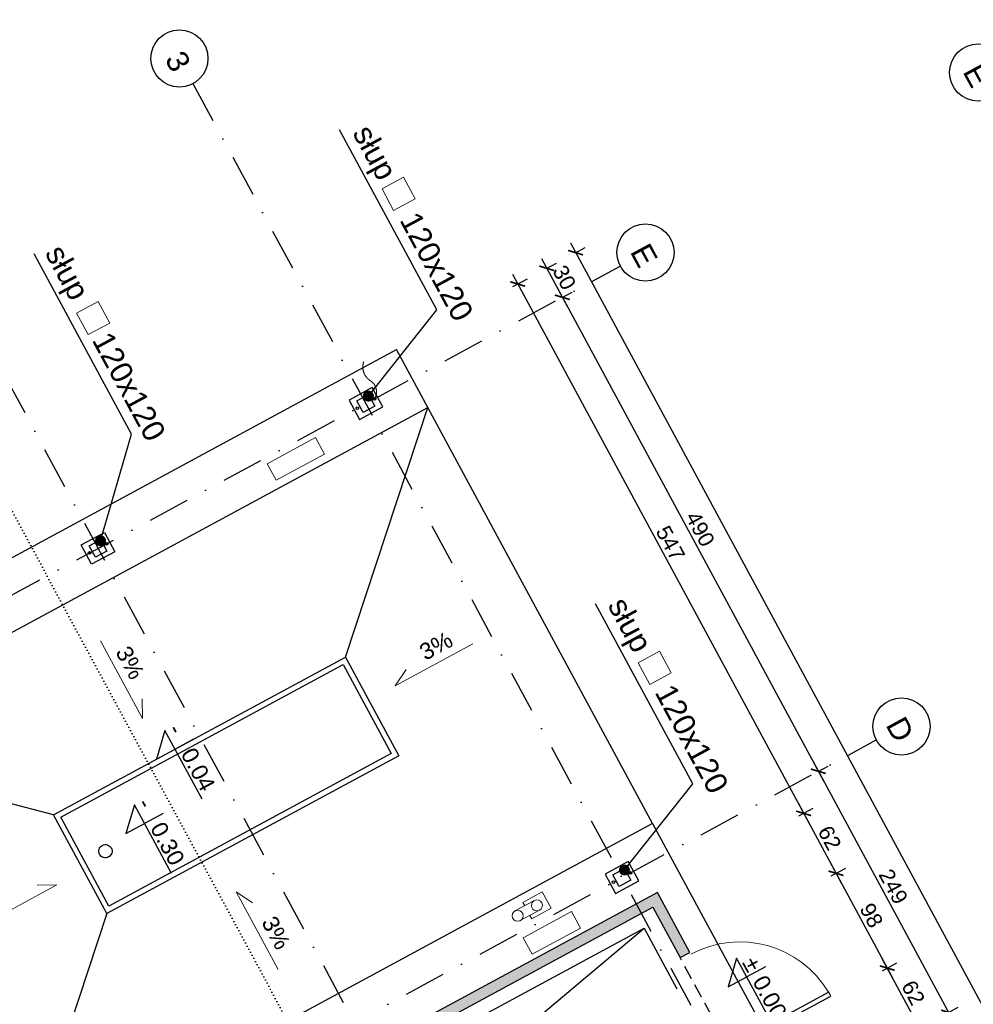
# Model space of a CAD drawing. Header units: millimetres. Extents: x -667476 to -405070, y -32043 to 330643.
# Tile 47 of 55: x -598367 to -589689, y 252524 to 261479. Entities that reach past the tile are written whole.
import ezdxf
from ezdxf.enums import TextEntityAlignment as Align

# ---------------------------------------------------------------- set-up
doc = ezdxf.new("R2010")
doc.units = ezdxf.units.MM
doc.header["$LTSCALE"] = 10
for name, pattern in [('DASHDOT', [25.4, 12.7, -6.35, 0, -6.35]), ('DASHED', [19.05, 12.7, -6.35]), ('DOT2', [3.175, 0, -3.175])]:
    doc.linetypes.add(name, pattern=pattern)
for name, color, linetype in [('01 - konstukcja', 7, 'Continuous'), ('02 - drzwi', 252, 'Continuous'), ('02 - drzwi widok', 252, 'Continuous'), ('02-element ponizej', 250, 'Continuous'), ('02-element powyzej', 250, 'DASHED'), ('02-elementy wyposazenia', 250, 'Continuous'), ('03 - instalacje', 2, 'Continuous'), ('04 - hatch sciany', 250, 'Continuous'), ('05 - grafika', 251, 'Continuous'), ('05 - osie', 1, 'DASHDOT'), ('05 - przekroj', 3, 'Continuous'), ('05 - tekst', 1, 'Continuous'), ('05 - tekst 01', 1, 'Continuous'), ('05-grafika', 251, 'Continuous'), ('05-osie', 1, 'DASHDOT'), ('05-tekst', 1, 'Continuous'), ('05-wymiary', 3, 'Continuous'), ('100_rzut', 3, 'Continuous')]:
    doc.layers.add(name, color=color, linetype=linetype)
doc.layers.get('100_rzut').off()
doc.styles.add('1-100', font='arial.ttf', dxfattribs={"height": 200})
doc.styles.add('1-50', font='arial.ttf', dxfattribs={"height": 100})
doc.styles.get("Standard").update_dxf_attribs({"font": 'arial.ttf'})
doc.dimstyles.new('1-100', dxfattribs={"dimtxt": 140, "dimasz": 100, "dimexe": 100, "dimexo": 300, "dimgap": 30, "dimtad": 1, "dimdec": 0, "dimlfac": 0.1, "dimtxsty": 'Standard', "dimblk": 'ARCHTICK', "dimcen": 0.09, "dimdle": 100, "dimclre": 252, "dimadec": 0, "dimazin": 0, "dimtfac": 1, "dimtdec": 0, "dimtmove": 0, "dimatfit": 3, "dimfxl": 1, "dimfxlon": 1, "dimarcsym": 0})

# ---------------------------------------------------------------- blocks, each defined once
blk = doc.blocks.new('ozn osi')
at = {"layer": '05-grafika'}
blk.add_circle((0, 160.3), 130, dxfattribs=at)
at = {"layer": '05-osie', "style": '1-50', "flags": 12}
blk.add_attdef('NUMER_OSI', (-60, 203.5), '', height=100, rotation=270, dxfattribs=at)
blk = doc.blocks.new('_ArchTick')
at = {"color": 0, "linetype": 'ByBlock', "const_width": 0.15}
blk.add_lwpolyline([(-0.5, -0.5), (0.5, 0.5)], dxfattribs=at)
blk = doc.blocks.new('kota1')
at = {"layer": '05-grafika'}
for points in [[(0, 257), (0, 128.5)], [(345, 128.5), (-128.5, 128.5), (0, 0)], [(0, 0), (0, 128.5)]]:
    blk.add_lwpolyline(points, dxfattribs=at)
at = {"layer": '05-tekst', "style": '1-50', "flags": 12}
for tag, p in [('PLUS/MIUNUS', (-128.5, 143.8)), ('WYSOKOSC', (0, 143.8))]:
    blk.add_attdef(tag, p, '', height=100, dxfattribs=at)
blk = doc.blocks.new('*D862')
at = {"layer": '05-wymiary', "color": 0, "lineweight": -2, "transparency": 16777216}
blk.add_line((-593882.8, 259163.1), (-591185.8, 254172.8), dxfattribs=at)
at = {"layer": '05-wymiary', "color": 252, "lineweight": -2, "transparency": 16777216}
for p, q in [((-593879.2, 259051.3), (-593747.3, 259122.7)), ((-591277.3, 254237), (-591145.3, 254308.3))]:
    blk.add_line(p, q, dxfattribs=at)
at = {"layer": 'Defpoints', "color": 0, "transparency": 16777216}
for p in [(-594937.2, 258479.6), (-591233.3, 254260.7), (-592564, 253541.6)]:
    blk.add_point(p, dxfattribs=at)
at = {"layer": '05-wymiary', "color": 0, "lineweight": -2, "transparency": 16777216, "xscale": 100, "yscale": 100, "zscale": 100}
for p, rotation in [((-593835.2, 259075.1), 118.3889074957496), ((-591233.3, 254260.7), 298.3889074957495)]:
    blk.add_blockref('_ArchTick', p, dxfattribs=dict(at, rotation=rotation))
at = {"layer": '05-wymiary', "color": 0, "transparency": 16777216, "insert": (-592445.3, 256716), "char_height": 140, "attachment_point": 5, "rotation": 298.38891}
blk.add_mtext('547', dxfattribs=at)
blk = doc.blocks.new('*D863')
at = {"layer": '05-wymiary', "color": 0, "lineweight": -2, "transparency": 16777216}
blk.add_line((-591280.9, 254348.7), (-590891, 253627.3), dxfattribs=at)
at = {"layer": '05-wymiary', "color": 252, "lineweight": -2, "transparency": 16777216}
for p, q in [((-591277.3, 254237), (-591145.3, 254308.3)), ((-590982.5, 253691.5), (-590850.6, 253762.8))]:
    blk.add_line(p, q, dxfattribs=at)
at = {"layer": 'Defpoints', "color": 0, "transparency": 16777216}
for p in [(-590938.5, 253715.3), (-592564, 253541.6), (-592269.3, 252996.1)]:
    blk.add_point(p, dxfattribs=at)
at = {"layer": '05-wymiary', "color": 0, "lineweight": -2, "transparency": 16777216, "xscale": 100, "yscale": 100, "zscale": 100}
for p, rotation in [((-591233.3, 254260.7), 118.3889074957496), ((-590938.5, 253715.3), 298.3889074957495)]:
    blk.add_blockref('_ArchTick', p, dxfattribs=dict(at, rotation=rotation))
at = {"layer": '05-wymiary', "color": 0, "transparency": 16777216, "insert": (-590996.7, 254036.3), "char_height": 140, "attachment_point": 5, "rotation": 298.38891}
blk.add_mtext('62', dxfattribs=at)
blk = doc.blocks.new('*D865')
at = {"layer": '05-wymiary', "color": 0, "lineweight": -2, "transparency": 16777216}
blk.add_line((-593618.9, 259305.7), (-593381.1, 258865.9), dxfattribs=at)
at = {"layer": '05-wymiary', "color": 252, "lineweight": -2, "transparency": 16777216}
for p, q in [((-593572.2, 259217.3), (-593483.3, 259265.3)), ((-593429.6, 258953.4), (-593340.7, 259001.4))]:
    blk.add_line(p, q, dxfattribs=at)
at = {"layer": 'Defpoints', "color": 0, "transparency": 16777216}
for p in [(-593428.7, 258953.8), (-594937.2, 258479.6), (-594794.6, 258215.6)]:
    blk.add_point(p, dxfattribs=at)
at = {"layer": '05-wymiary', "color": 0, "lineweight": -2, "transparency": 16777216, "xscale": 100, "yscale": 100, "zscale": 100}
for p, rotation in [((-593571.3, 259217.8), 118.3889074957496), ((-593428.7, 258953.8), 298.3889074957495)]:
    blk.add_blockref('_ArchTick', p, dxfattribs=dict(at, rotation=rotation))
at = {"layer": '05-wymiary', "color": 0, "transparency": 16777216, "insert": (-593410.7, 259134.1), "char_height": 140, "attachment_point": 5, "rotation": 298.38891}
blk.add_mtext('30', dxfattribs=at)
blk = doc.blocks.new('*D866')
at = {"layer": '05-wymiary', "color": 0, "lineweight": -2, "transparency": 16777216}
blk.add_line((-593476.2, 259041.8), (-591051.4, 254555.1), dxfattribs=at)
at = {"layer": '05-wymiary', "color": 252, "lineweight": -2, "transparency": 16777216}
for p, q in [((-593429.6, 258953.4), (-593340.7, 259001.4)), ((-591099.8, 254642.6), (-591011, 254690.7))]:
    blk.add_line(p, q, dxfattribs=at)
at = {"layer": 'Defpoints', "color": 0, "transparency": 16777216}
for p in [(-594794.6, 258215.6), (-591099, 254643.1), (-592781.6, 253733.7)]:
    blk.add_point(p, dxfattribs=at)
at = {"layer": '05-wymiary', "color": 0, "lineweight": -2, "transparency": 16777216, "xscale": 100, "yscale": 100, "zscale": 100}
for p, rotation in [((-593428.7, 258953.8), 118.3889074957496), ((-591099, 254643.1), 298.3889074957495)]:
    blk.add_blockref('_ArchTick', p, dxfattribs=dict(at, rotation=rotation))
at = {"layer": '05-wymiary', "color": 0, "transparency": 16777216, "insert": (-592174.5, 256846.7), "char_height": 140, "attachment_point": 5, "rotation": 298.38891}
blk.add_mtext('490', dxfattribs=at)
blk = doc.blocks.new('*D867')
at = {"layer": '05-wymiary', "color": 0, "lineweight": -2, "transparency": 16777216}
blk.add_line((-591146.5, 254731.1), (-589866.3, 252362.4), dxfattribs=at)
at = {"layer": '05-wymiary', "color": 252, "lineweight": -2, "transparency": 16777216}
for p, q in [((-591099.8, 254642.6), (-591011, 254690.7)), ((-589914.8, 252449.9), (-589825.9, 252497.9))]:
    blk.add_line(p, q, dxfattribs=at)
at = {"layer": 'Defpoints', "color": 0, "transparency": 16777216}
for p in [(-592781.6, 253733.7), (-589913.9, 252450.3), (-591508.5, 251588.5)]:
    blk.add_point(p, dxfattribs=at)
at = {"layer": '05-wymiary', "color": 0, "lineweight": -2, "transparency": 16777216, "xscale": 100, "yscale": 100, "zscale": 100}
for p, rotation in [((-591099, 254643.1), 118.3889074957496), ((-589913.9, 252450.3), 298.3889074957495)]:
    blk.add_blockref('_ArchTick', p, dxfattribs=dict(at, rotation=rotation))
at = {"layer": '05-wymiary', "color": 0, "transparency": 16777216, "insert": (-590417.2, 253595), "char_height": 140, "attachment_point": 5, "rotation": 298.38891}
blk.add_mtext('249', dxfattribs=at)
blk = doc.blocks.new('*D871')
at = {"layer": '05-wymiary', "color": 0, "lineweight": -2, "transparency": 16777216}
blk.add_line((-593355.8, 259447.9), (-584674, 243383.8), dxfattribs=at)
at = {"layer": '05-wymiary', "color": 252, "lineweight": -2, "transparency": 16777216}
for p, q in [((-593309.2, 259359.4), (-593220.3, 259407.5)), ((-584722.5, 243471.3), (-584633.6, 243519.3))]:
    blk.add_line(p, q, dxfattribs=at)
at = {"layer": 'Defpoints', "color": 0, "transparency": 16777216}
for p in [(-594937.2, 258479.6), (-584721.6, 243471.8), (-586350.5, 242591.4)]:
    blk.add_point(p, dxfattribs=at)
at = {"layer": '05-wymiary', "color": 0, "lineweight": -2, "transparency": 16777216, "xscale": 100, "yscale": 100, "zscale": 100}
for p, rotation in [((-593308.3, 259359.9), 118.3889074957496), ((-584721.6, 243471.8), 298.3889074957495)]:
    blk.add_blockref('_ArchTick', p, dxfattribs=dict(at, rotation=rotation))
at = {"layer": '05-wymiary', "color": 0, "transparency": 16777216, "insert": (-588925.7, 251464.1), "char_height": 140, "attachment_point": 5, "rotation": 298.38891}
blk.add_mtext('1806', dxfattribs=at)
blk = doc.blocks.new('*D877')
at = {"layer": '05-wymiary', "color": 0, "lineweight": -2, "transparency": 16777216}
blk.add_line((-590986.1, 253803.3), (-590425.1, 252765.2), dxfattribs=at)
at = {"layer": '05-wymiary', "color": 252, "lineweight": -2, "transparency": 16777216}
for p, q in [((-590982.5, 253691.5), (-590850.6, 253762.8)), ((-590516.6, 252829.4), (-590384.6, 252900.7))]:
    blk.add_line(p, q, dxfattribs=at)
at = {"layer": 'Defpoints', "color": 0, "transparency": 16777216}
for p in [(-592269.3, 252996.1), (-590472.6, 252853.2), (-591803.3, 252134)]:
    blk.add_point(p, dxfattribs=at)
at = {"layer": '05-wymiary', "color": 0, "lineweight": -2, "transparency": 16777216, "xscale": 100, "yscale": 100, "zscale": 100}
for p, rotation in [((-590938.5, 253715.3), 118.3889074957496), ((-590472.6, 252853.2), 298.3889074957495)]:
    blk.add_blockref('_ArchTick', p, dxfattribs=dict(at, rotation=rotation))
at = {"layer": '05-wymiary', "color": 0, "transparency": 16777216, "insert": (-590616.3, 253332.5), "char_height": 140, "attachment_point": 5, "rotation": 298.38891}
blk.add_mtext('98', dxfattribs=at)
blk = doc.blocks.new('*D878')
at = {"layer": '05-wymiary', "color": 0, "lineweight": -2, "transparency": 16777216}
blk.add_line((-590520.1, 252941.1), (-590130.3, 252219.7), dxfattribs=at)
at = {"layer": '05-wymiary', "color": 252, "lineweight": -2, "transparency": 16777216}
for p, q in [((-590516.6, 252829.4), (-590384.6, 252900.7)), ((-590221.8, 252283.9), (-590089.8, 252355.3))]:
    blk.add_line(p, q, dxfattribs=at)
at = {"layer": 'Defpoints', "color": 0, "transparency": 16777216}
for p in [(-590177.8, 252307.7), (-591803.3, 252134), (-591508.5, 251588.5)]:
    blk.add_point(p, dxfattribs=at)
at = {"layer": '05-wymiary', "color": 0, "lineweight": -2, "transparency": 16777216, "xscale": 100, "yscale": 100, "zscale": 100}
for p, rotation in [((-590472.6, 252853.2), 118.3889074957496), ((-590177.8, 252307.7), 298.3889074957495)]:
    blk.add_blockref('_ArchTick', p, dxfattribs=dict(at, rotation=rotation))
at = {"layer": '05-wymiary', "color": 0, "transparency": 16777216, "insert": (-590235.9, 252628.7), "char_height": 140, "attachment_point": 5, "rotation": 298.38891}
blk.add_mtext('62', dxfattribs=at)
blk = doc.blocks.new('*D879')
at = {"layer": '05-wymiary', "color": 0, "lineweight": -2, "transparency": 16777216}
blk.add_line((-602610.1, 254446.4), (-599913.1, 249456.1), dxfattribs=at)
at = {"layer": '05-wymiary', "color": 252, "lineweight": -2, "transparency": 16777216}
for p, q in [((-602561.7, 254358.9), (-602650.5, 254310.9)), ((-599959.8, 249544.6), (-600048.6, 249496.5))]:
    blk.add_line(p, q, dxfattribs=at)
at = {"layer": 'Defpoints', "color": 0, "transparency": 16777216}
for p in [(-600655.5, 255389.1), (-597824.9, 250698.3), (-599960.6, 249544.1)]:
    blk.add_point(p, dxfattribs=at)
at = {"layer": '05-wymiary', "color": 0, "lineweight": -2, "transparency": 16777216, "xscale": 100, "yscale": 100, "zscale": 100}
for p, rotation in [((-602562.6, 254358.5), 118.3889074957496), ((-599960.6, 249544.1), 298.3889074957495)]:
    blk.add_blockref('_ArchTick', p, dxfattribs=dict(at, rotation=rotation))
at = {"layer": '05-wymiary', "color": 0, "transparency": 16777216, "insert": (-601172.6, 251999.4), "char_height": 140, "attachment_point": 5, "rotation": 298.38891}
blk.add_mtext('547', dxfattribs=at)
blk = doc.blocks.new('*D883')
at = {"layer": '05-wymiary', "color": 0, "lineweight": -2, "transparency": 16777216}
blk.add_line((-602731.4, 254039.9), (-600306.6, 249553.2), dxfattribs=at)
at = {"layer": '05-wymiary', "color": 252, "lineweight": -2, "transparency": 16777216}
for p, q in [((-602683, 253952.4), (-602771.8, 253904.4)), ((-600353.2, 249641.7), (-600442.1, 249593.6))]:
    blk.add_line(p, q, dxfattribs=at)
at = {"layer": 'Defpoints', "color": 0, "transparency": 16777216}
for p in [(-600512.9, 255125.2), (-598183.2, 250814.5), (-600354.1, 249641.2)]:
    blk.add_point(p, dxfattribs=at)
at = {"layer": '05-wymiary', "color": 0, "lineweight": -2, "transparency": 16777216, "xscale": 100, "yscale": 100, "zscale": 100}
for p, rotation in [((-602683.8, 253951.9), 118.3889074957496), ((-600354.1, 249641.2), 298.3889074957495)]:
    blk.add_blockref('_ArchTick', p, dxfattribs=dict(at, rotation=rotation))
at = {"layer": '05-wymiary', "color": 0, "transparency": 16777216, "insert": (-601429.7, 251844.8), "char_height": 140, "attachment_point": 5, "rotation": 298.38891}
blk.add_mtext('490', dxfattribs=at)
blk = doc.blocks.new('*D888')
at = {"layer": '05-wymiary', "color": 0, "lineweight": -2, "transparency": 16777216}
blk.add_line((-603137.9, 254161.2), (-594456.2, 238097.1), dxfattribs=at)
at = {"layer": '05-wymiary', "color": 252, "lineweight": -2, "transparency": 16777216}
for p, q in [((-603089.5, 254073.7), (-603178.4, 254025.6)), ((-594502.8, 238185.6), (-594591.7, 238137.5))]:
    blk.add_line(p, q, dxfattribs=at)
at = {"layer": 'Defpoints', "color": 0, "transparency": 16777216}
for p in [(-600655.5, 255389.1), (-592068.8, 239501), (-594503.7, 238185.1)]:
    blk.add_point(p, dxfattribs=at)
at = {"layer": '05-wymiary', "color": 0, "lineweight": -2, "transparency": 16777216, "xscale": 100, "yscale": 100, "zscale": 100}
for p, rotation in [((-603090.4, 254073.2), 118.3889074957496), ((-594503.7, 238185.1), 298.3889074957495)]:
    blk.add_blockref('_ArchTick', p, dxfattribs=dict(at, rotation=rotation))
at = {"layer": '05-wymiary', "color": 0, "transparency": 16777216, "insert": (-598707.8, 246177.4), "char_height": 140, "attachment_point": 5, "rotation": 298.38891}
blk.add_mtext('1806', dxfattribs=at)
blk = doc.blocks.new('myjnia ręczna')
at = {"layer": '04 - hatch sciany'}
h = blk.add_hatch(color=256, dxfattribs=at)
h.dxf.hatch_style = 2
h.paths.add_polyline_path([(478991, -869377.8), (478471, -869377.8), (478471, -875157.8), (480491, -875157.8), (480491, -869377.8), (479971, -869377.8), (479971, -869277.8), (480591, -869277.8), (480591, -875257.8), (478371, -875257.8), (478371, -869277.8), (478991, -869277.8)])
at = {"layer": '01 - konstukcja'}
for points in [[(478991, -869377.8), (478471, -869377.8), (478471, -875157.8), (480491, -875157.8), (480491, -869377.8), (479971, -869377.8), (479971, -869277.8), (480591, -869277.8), (480591, -875257.8), (478371, -875257.8), (478371, -869277.8), (478991, -869277.8)], [(480803.5, -869557.8), (480923.5, -869557.8), (480923.5, -869437.8), (480803.5, -869437.8)], [(485703.5, -869557.8), (485823.5, -869557.8), (485823.5, -869437.8), (485703.5, -869437.8)], [(485703.5, -872327.8), (485823.5, -872327.8), (485823.5, -872207.8), (485703.5, -872207.8)]]:
    blk.add_lwpolyline(points, close=True, dxfattribs=at)
at = {"layer": '02 - drzwi'}
blk.add_lwpolyline([(479011, -868337.8), (479051, -868337.8), (479051, -869277.8), (479011, -869277.8)], close=True, dxfattribs=at)
at = {"layer": '02 - drzwi widok', "lineweight": 0}
blk.add_arc((479011, -869277.8), 940, 360, 87.56115, dxfattribs=at)
at = {"layer": '02-element ponizej', "color": 251}
for p, q in [((481163.5, -869017.8), (477793.5, -869017.8)), ((481163.5, -869017.8), (481163.5, -875517.8)), ((481163.5, -869017.8), (486063.5, -869017.8)), ((483823.5, -870757.8), (485463.5, -869017.8)), ((485463.5, -875517.8), (485463.5, -869017.8)), ((486063.5, -875517.8), (486063.5, -869017.8)), ((482803.5, -873777.8), (481163.5, -875517.8)), ((483823.5, -873777.8), (485463.5, -875517.8))]:
    blk.add_line(p, q, dxfattribs=at)
blk.add_lwpolyline([(482803.5, -873777.8), (483823.5, -873777.8), (483823.5, -870757.8), (482803.5, -870757.8)], close=True, dxfattribs=at)
at = {"layer": '02-element powyzej', "linetype": 'DASHED'}
blk.add_line((478991, -869377.8), (479971, -869377.8), dxfattribs=at)

msp = doc.modelspace()

# ---------------------------------------------------------------- linework, layer by layer
at = {"layer": '02-element ponizej', "color": 251}
for p, q in [((-600655.5, 255389.1), (-594937.2, 258479.6)), ((-595753.7, 250641.3), (-592683.4, 253215.6))]:
    msp.add_line(p, q, dxfattribs=at)
for points in [[(-595158.8, 258132.4), (-595370, 258018.3), (-595274.9, 257842.4), (-595063.7, 257956.5), (-595158.8, 258132.4)], [(-597500.6, 256639.5), (-597711.8, 256525.4), (-597806.9, 256701.3), (-597595.7, 256815.4), (-597500.6, 256639.5)], [(-597554.6, 253416.2), (-597992, 254225.6), (-595423.2, 255613.9), (-594985.7, 254804.5)], [(-592829.1, 253821.7), (-593040.3, 253707.6), (-592945.2, 253531.7), (-592734, 253645.8), (-592829.1, 253821.7)]]:
    msp.add_lwpolyline(points, close=True, dxfattribs=at)
msp.add_lwpolyline([(-597557.7, 253863.5, -1), (-597614.7, 253969.1, -1)], format="xyb", close=True, dxfattribs=at)
msp.add_lwpolyline([(-592143.8, 252217.1), (-591846.6, 251667.3), (-596694, 249047.5), (-597530.8, 250595.8), (-592683.4, 253215.6), (-592386.3, 252665.8)], dxfattribs=at)
for centre in [(-595139.4, 258029.3), (-595294.3, 257945.6), (-597576.3, 256712.2), (-597731.2, 256628.6), (-592809.7, 253718.5), (-592964.6, 253634.9)]:
    msp.add_circle(centre, 12, dxfattribs=at)
at = {"layer": '02-elementy wyposazenia', "linetype": 'Continuous', "lineweight": 0}
for p, q in [((-593683.6, 253467.9), (-593859.6, 253372.8)), ((-593636.1, 253379.9), (-593812, 253284.8))]:
    msp.add_line(p, q, dxfattribs=at)
for points in [[(-596114.4, 257439.8), (-596033.6, 257290.3), (-595593.7, 257528), (-595674.6, 257677.5)], [(-593784.7, 253129.1), (-593703.9, 252979.5), (-593264, 253217.2), (-593344.8, 253366.8)]]:
    msp.add_lwpolyline(points, close=True, dxfattribs=at)
msp.add_lwpolyline([(-593724.1, 253332.4), (-593707.4, 253301.6), (-593531.5, 253396.7), (-593612.3, 253546.2), (-593788.3, 253451.1), (-593771.6, 253420.3)], dxfattribs=at)
msp.add_circle((-593835.8, 253328.8), 50, dxfattribs=at)
for start, end in [(118.38891, 298.38891), (298.38891, 118.38891)]:
    msp.add_arc((-593659.9, 253423.9), 50, start, end, dxfattribs=at)
at = {"layer": '03 - instalacje', "linetype": 'DASHED', "ltscale": 2, "const_width": 10}
msp.add_lwpolyline([(-595139.4, 258029.3, 0.420755), (-595174.9, 258194.8, -0.349578), (-595235.8, 258370.1, 0.757748)], format="xyb", dxfattribs=at)
at = {"layer": '05 - przekroj', "linetype": 'DOT2'}
msp.add_line((-599690, 259330.4), (-588634.2, 238873.7), dxfattribs=at)
at = {"layer": '05-grafika', "linetype": 'Continuous', "lineweight": 0, "ltscale": 0.2}
for p, q in [((-597631.5, 255829.7), (-597249.7, 255123.4)), ((-594243.1, 255802.2), (-594949.5, 255420.5)), ((-594949.5, 255420.5), (-594849.6, 255570)), ((-597249.7, 255123.4), (-597251.3, 255303.2)), ((-598734.6, 253227.9), (-598028.3, 253609.6)), ((-598028.3, 253609.6), (-598208.1, 253608.1)), ((-596015.1, 252838.9), (-596396.8, 253545.2)), ((-596396.8, 253545.2), (-596247.2, 253445.4))]:
    msp.add_line(p, q, dxfattribs=at)
at = {"layer": '05-osie', "ltscale": 3}
for p, q in [((-596789.8, 260897.8), (-585734, 240441.1)), ((-599226.6, 259580.8), (-588170.9, 239124.1)), ((-603211.7, 253666.6), (-592901.7, 259238.6)), ((-600882, 249355.9), (-590572, 254927.9))]:
    msp.add_line(p, q, dxfattribs=at)
at = {"layer": '05-tekst', "linetype": 'Continuous', "lineweight": 0}
for points in [[(-594873.8, 260045.3), (-594768, 259849.5), (-594963.8, 259743.7), (-595069.6, 259939.5)], [(-597652.7, 258916), (-597546.9, 258720.2), (-597742.7, 258614.4), (-597848.5, 258810.2)], [(-592544.1, 255734.6), (-592438.3, 255538.8), (-592634.1, 255433), (-592739.9, 255628.8)]]:
    msp.add_lwpolyline(points, close=True, dxfattribs=at)

# ---------------------------------------------------------------- block references
at = {"layer": '05 - osie'}
ref = msp.add_blockref('ozn osi', (-589927.4, 260846.1), dxfattribs=dict(at, xscale=2, yscale=2, zscale=2, rotation=298.3889074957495))
ref.add_attrib('NUMER_OSI', 'E', dxfattribs={"height": 200, "rotation": 298.38891, "style": '1-50'}).set_placement((-589745.2, 260924.6), align=Align.CENTER)
ref = msp.add_blockref('ozn osi', (-592954.7, 259209.3), dxfattribs=dict(at, xscale=2, yscale=2, zscale=2, rotation=298.3889074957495))
ref.add_attrib('NUMER_OSI', 'E', dxfattribs={"height": 200, "rotation": 298.38891, "style": '1-50'}).set_placement((-592772.6, 259287.7), align=Align.CENTER)
ref = msp.add_blockref('ozn osi', (-590625, 254898.5), dxfattribs=dict(at, xscale=2, yscale=2, zscale=2, rotation=298.3889074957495))
ref.add_attrib('NUMER_OSI', 'D', dxfattribs={"height": 200, "rotation": 298.38891, "style": '1-50'}).set_placement((-590442.9, 254977), align=Align.CENTER)
at = {"layer": '05-osie', "ltscale": 3}
ref = msp.add_blockref('ozn osi', (-597195.4, 260974.1), dxfattribs=dict(at, xscale=2, yscale=2, zscale=2, rotation=298.3889074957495))
ref.add_attrib('NUMER_OSI', '3', dxfattribs={"layer": '05 - osie', "height": 200, "rotation": 298.38891, "style": '1-50'}).set_placement((-597013.3, 261052.5), align=Align.CENTER)
at = {"layer": '05-wymiary'}
ref = msp.add_blockref('kota1', (-597122.8, 254752.2), dxfattribs=dict(at, xscale=1.5, yscale=1.5, zscale=1.5, rotation=298.3889074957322))
ref.add_attrib('PLUS/MIUNUS', '-', (-597024.6, 255024.3), dxfattribs={"layer": '05 - tekst 01', "height": 150, "rotation": 298.38891, "style": '1-50'})
ref.add_attrib('WYSOKOSC', ' 0.04', (-596933, 254854.8), dxfattribs={"layer": '05 - tekst 01', "height": 150, "rotation": 298.38891, "style": '1-50'})
ref = msp.add_blockref('kota1', (-597401.2, 254077.1), dxfattribs=dict(at, xscale=1.5, yscale=1.5, zscale=1.5, rotation=298.3889074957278))
ref.add_attrib('PLUS/MIUNUS', '-', (-597303, 254349.2), dxfattribs={"layer": '05 - tekst 01', "height": 150, "rotation": 298.38891, "style": '1-50'})
ref.add_attrib('WYSOKOSC', ' 0.30', (-597211.4, 254179.7), dxfattribs={"layer": '05 - tekst 01', "height": 150, "rotation": 298.38891, "style": '1-50'})
ref = msp.add_blockref('kota1', (-591920.7, 252682.3), dxfattribs=dict(at, xscale=1.5, yscale=1.5, zscale=1.5, rotation=298.3889074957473))
ref.add_attrib('PLUS/MIUNUS', ' %%p', (-591822.5, 252954.4), dxfattribs={"layer": '05 - tekst 01', "height": 150, "rotation": 298.38891, "style": '1-50'})
ref.add_attrib('WYSOKOSC', ' 0.00=218.40m n.p.m.', (-591730.9, 252784.9), dxfattribs={"layer": '05 - tekst 01', "height": 150, "rotation": 298.38891, "style": '1-50'})
at = {"layer": '100_rzut', "xscale": -1, "rotation": 298.3889074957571}
msp.add_blockref('myjnia ręczna', (400673.9, 244047.6), dxfattribs=at)

# ---------------------------------------------------------------- texts
at = {"layer": '05 - tekst', "linetype": 'Continuous', "lineweight": 0, "char_height": 150, "attachment_point": 5, "style": '1-100'}
for insert, rotation in [((-594577.8, 255783.4), 28.33349), ((-597361.8, 255630.7), 298.44432), ((-596033.9, 253173.6), 298.33349)]:
    msp.add_mtext('\\A1;3%', dxfattribs=dict(at, insert=insert, rotation=rotation))
at = {"layer": '05-tekst', "linetype": 'Continuous', "lineweight": 0, "char_height": 200, "attachment_point": 5, "rotation": 298.38891, "style": '1-100'}
for insert in [(-594811.7, 259615.4), (-597611.1, 258524), (-592490.2, 255319.9)]:
    msp.add_mtext('\\A1;słup     120x120', dxfattribs=dict(at, insert=insert))

# ---------------------------------------------------------------- dimensions: what is measured, and where the dimension line sits
at = {"layer": '05-wymiary'}
for base, p1, p2, picture, middle in [((-584721.6, 243471.8), (-594937.2, 258479.6), (-586350.5, 242591.4), '*D871', (-588925.7, 251464.1)), ((-593428.7, 258953.8), (-594937.2, 258479.6), (-594794.6, 258215.6), '*D865', (-593410.7, 259134.1)), ((-594503.7, 238185.1), (-600655.5, 255389.1), (-592068.8, 239501), '*D888', (-598707.8, 246177.4)), ((-599960.6, 249544.1), (-600655.5, 255389.1), (-597824.9, 250698.3), '*D879', (-601172.6, 251999.4))]:
    dim = msp.add_linear_dim(base=base, p1=p1, p2=p2, angle=298.38891, dimstyle='1-100', dxfattribs=at)
    dim.commit()
    dim.dimension.update_dxf_attribs({"geometry": picture, "text_midpoint": middle})
for base, p1, p2, override, picture, middle in [((-591233.3, 254260.7), (-594937.2, 258479.6), (-592564, 253541.6), {"dimfxl": 50}, '*D862', (-592445.3, 256716)), ((-591099, 254643.1), (-594794.6, 258215.6), (-592781.6, 253733.7), {"dimtmove": 1}, '*D866', (-592174.5, 256846.7)), ((-600354.1, 249641.2), (-600512.9, 255125.2), (-598183.2, 250814.5), {"dimtmove": 1}, '*D883', (-601429.7, 251844.8)), ((-589913.9, 252450.3), (-592781.6, 253733.7), (-591508.5, 251588.5), {"dimtmove": 1}, '*D867', (-590417.2, 253595)), ((-590938.5, 253715.3), (-592564, 253541.6), (-592269.3, 252996.1), {"dimtmove": 1, "dimfxl": 50}, '*D863', (-590996.7, 254036.3)), ((-590472.6, 252853.2), (-592269.3, 252996.1), (-591803.3, 252134), {"dimtmove": 1, "dimfxl": 50}, '*D877', (-590616.3, 253332.5)), ((-590177.8, 252307.7), (-591803.3, 252134), (-591508.5, 251588.5), {"dimtmove": 1, "dimfxl": 50}, '*D878', (-590235.9, 252628.7))]:
    dim = msp.add_linear_dim(base=base, p1=p1, p2=p2, angle=298.38891, dimstyle='1-100', override=override, dxfattribs=at)
    dim.commit()
    dim.dimension.update_dxf_attribs({"geometry": picture, "text_midpoint": middle})

# ---------------------------------------------------------------- leaders
at = {"layer": '05 - grafika', "annotation_type": 0, "has_hookline": 1, "hookline_direction": 1, "horizontal_direction": (-0.475454, 0.879741, 0)}
for points in [[(-595193.8, 258056), (-594571.1, 258839), (-595456.6, 260477.5)], [(-597630.7, 256739), (-597350, 257709.7), (-598235.5, 259348.1)], [(-592864.1, 253745.3), (-592241.4, 254528.3), (-593126.9, 256166.8)], [(-597830.9, 251061), (-598924.7, 251002.1), (-599810.2, 252640.5)]]:
    msp.add_leader(points, dimstyle='1-100', override={"dimgap": 100, "dimtad": 0, "dimldrblk": 'Dot'}, dxfattribs=at)
at = {"layer": '05 - grafika', "annotation_type": 0, "has_hookline": 1, "hookline_direction": 1, "text_width": 5311.9, "horizontal_direction": (0.475454, -0.879741, 0)}
msp.add_leader([(-598103.2, 250900.9), (-600792.1, 253387.4), (-600839.7, 253475.4)], dimstyle='1-100', override={"dimgap": 100, "dimtad": 0, "dimldrblk": 'Dot'}, dxfattribs=at)

doc.saveas('drawing.dxf')
